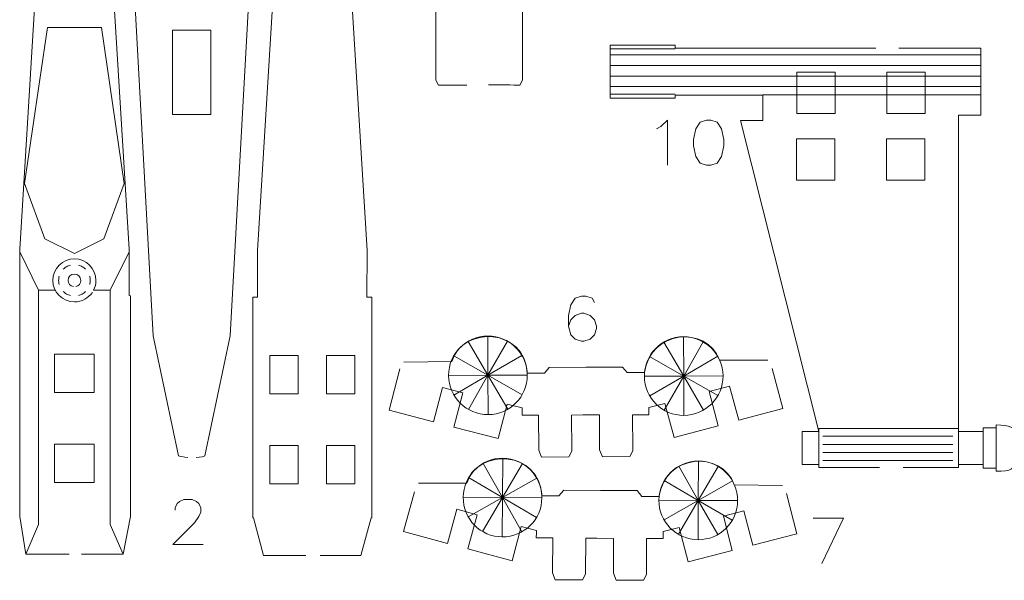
# Model space of a CAD drawing. Header units: inches. Extents: x -7 to 6.8, y -5.2 to 5.1.
# Tile 32 of 37: x -0.8 to 2.7, y -0.9 to 1.1. Entities that reach past the tile are written whole.
import ezdxf

# ---------------------------------------------------------------- set-up
doc = ezdxf.new("R2010")
doc.units = ezdxf.units.IN
doc.header["$MEASUREMENT"] = 0
doc.layers.add('Layer 1', color=7, linetype='Continuous')

msp = doc.modelspace()

# ---------------------------------------------------------------- linework, layer by layer
at = {"layer": 'Layer 1', "lineweight": 9}
for points, knots in [([(-0.1821, -0.4253), (-0.1958, -0.4249), (-0.2145, -0.4196), (-0.2145, -0.4196), (-0.2145, -0.4196), (-0.2145, -0.4196), (-0.3038, 0.0047), (-0.3038, 0.0047), (-0.3038, 0.0047), (-0.3038, 0.0047), (-0.4059, 1.8534), (-0.4059, 1.8534), (-0.4059, 1.8534), (-0.4059, 1.8534), (-0.4238, 2.0848), (-0.4238, 2.0848), (-0.4238, 2.0848), (-0.4238, 2.0848), (-0.4238, 2.8637), (-0.4238, 2.8637), (-0.4238, 2.8637), (-0.4238, 2.8637), (-0.3958, 2.9969), (-0.3958, 2.9969), (-0.3958, 2.9969), (-0.3958, 2.9969), (-0.2553, 2.9969), (-0.195, 2.9969)], [0, 0, 0, 0, 0.125, 0.125, 0.125, 0.125, 0.25, 0.25, 0.25, 0.25, 0.375, 0.375, 0.375, 0.375, 0.5, 0.5, 0.5, 0.5, 0.625, 0.625, 0.625, 0.625, 0.75, 0.75, 0.75, 0.75, 1, 1, 1, 1]), ([(-0.1398, 2.9969), (-0.0788, 2.9969), (0.0596, 2.9969), (0.0596, 2.9969), (0.0596, 2.9969), (0.0596, 2.9969), (0.0876, 2.8641), (0.0876, 2.8641), (0.0876, 2.8641), (0.0876, 2.8641), (0.0876, 2.0852), (0.0876, 2.0852), (0.0876, 2.0852), (0.0876, 2.0852), (0.0697, 1.8534), (0.0697, 1.8534), (0.0697, 1.8534), (0.0697, 1.8534), (-0.0324, 0.0047), (-0.0324, 0.0047), (-0.0324, 0.0047), (-0.0324, 0.0047), (-0.1217, -0.4196), (-0.1217, -0.4196), (-0.1217, -0.4196), (-0.1217, -0.4196), (-0.1387, -0.4259), (-0.1522, -0.4253)], [0, 0, 0, 0, 0.125, 0.125, 0.125, 0.125, 0.25, 0.25, 0.25, 0.25, 0.375, 0.375, 0.375, 0.375, 0.5, 0.5, 0.5, 0.5, 0.625, 0.625, 0.625, 0.625, 0.75, 0.75, 0.75, 0.75, 1, 1, 1, 1]), ([(-0.601, -0.766), (-0.6456, -0.766), (-0.7537, -0.766), (-0.7537, -0.766), (-0.7537, -0.766), (-0.7537, -0.766), (-0.7744, -0.6332), (-0.7744, -0.6332), (-0.7744, -0.6332), (-0.7744, -0.6332), (-0.7744, -0.6335), (-0.7744, -0.6335), (-0.7744, -0.6335), (-0.7744, -0.6335), (-0.7744, 0.1454), (-0.7744, 0.1454), (-0.7744, 0.1454), (-0.7744, 0.1454), (-0.7749, 0.1461), (-0.7749, 0.1461), (-0.7749, 0.1461), (-0.7749, 0.1461), (-0.7751, 0.3099), (-0.7751, 0.3099), (-0.7751, 0.3099), (-0.7751, 0.3099), (-0.6589, 2.2072), (-0.6589, 2.2072), (-0.6589, 2.2072), (-0.6589, 2.2072), (-0.6284, 2.3683), (-0.6284, 2.3683), (-0.6284, 2.3683), (-0.6284, 2.3683), (-0.6159, 2.3687), (-0.6039, 2.3691)], [0, 0, 0, 0, 0.1, 0.1, 0.1, 0.1, 0.2, 0.2, 0.2, 0.2, 0.3, 0.3, 0.3, 0.3, 0.4, 0.4, 0.4, 0.4, 0.5, 0.5, 0.5, 0.5, 0.6, 0.6, 0.6, 0.6, 0.7, 0.7, 0.7, 0.7, 0.8, 0.8, 0.8, 0.8, 1, 1, 1, 1]), ([(-0.5632, 2.3692), (-0.5504, 2.3688), (-0.5357, 2.3683), (-0.5357, 2.3683), (-0.5357, 2.3683), (-0.5357, 2.3683), (-0.5053, 2.2072), (-0.5053, 2.2072), (-0.5053, 2.2072), (-0.5053, 2.2072), (-0.3891, 0.3099), (-0.3891, 0.3099), (-0.3891, 0.3099), (-0.3891, 0.3099), (-0.3892, 0.1461), (-0.3892, 0.1461), (-0.3892, 0.1461), (-0.3892, 0.1461), (-0.3848, 0.1457), (-0.3848, 0.1457), (-0.3848, 0.1457), (-0.3848, 0.1457), (-0.3848, -0.6332), (-0.3848, -0.6332), (-0.3848, -0.6332), (-0.3848, -0.6332), (-0.3848, -0.6332), (-0.3848, -0.6332), (-0.3848, -0.6332), (-0.3848, -0.6332), (-0.4104, -0.766), (-0.4104, -0.766), (-0.4104, -0.766), (-0.4104, -0.766), (-0.5101, -0.766), (-0.5575, -0.766)], [0, 0, 0, 0, 0.1, 0.1, 0.1, 0.1, 0.2, 0.2, 0.2, 0.2, 0.3, 0.3, 0.3, 0.3, 0.4, 0.4, 0.4, 0.4, 0.5, 0.5, 0.5, 0.5, 0.6, 0.6, 0.6, 0.6, 0.7, 0.7, 0.7, 0.7, 0.8, 0.8, 0.8, 0.8, 1, 1, 1, 1]), ([(0.2336, -0.771), (0.1867, -0.771), (0.0852, -0.771), (0.0852, -0.771), (0.0852, -0.771), (0.0852, -0.771), (0.0496, -0.6382), (0.0496, -0.6382), (0.0496, -0.6382), (0.0496, -0.6382), (0.047, -0.6385), (0.047, -0.6385), (0.047, -0.6385), (0.047, -0.6385), (0.047, 0.1404), (0.047, 0.1404), (0.047, 0.1404), (0.047, 0.1404), (0.064, 0.1411), (0.064, 0.1411), (0.064, 0.1411), (0.064, 0.1411), (0.0638, 0.3049), (0.0638, 0.3049), (0.0638, 0.3049), (0.0638, 0.3049), (0.18, 2.2029), (0.18, 2.2029), (0.18, 2.2029), (0.18, 2.2029), (0.2105, 2.364), (0.2105, 2.364), (0.2105, 2.364), (0.2105, 2.364), (0.2238, 2.3645), (0.2362, 2.3648)], [0, 0, 0, 0, 0.1, 0.1, 0.1, 0.1, 0.2, 0.2, 0.2, 0.2, 0.3, 0.3, 0.3, 0.3, 0.4, 0.4, 0.4, 0.4, 0.5, 0.5, 0.5, 0.5, 0.6, 0.6, 0.6, 0.6, 0.7, 0.7, 0.7, 0.7, 0.8, 0.8, 0.8, 0.8, 1, 1, 1, 1]), ([(0.2779, 2.3648), (0.2902, 2.3644), (0.3032, 2.364), (0.3032, 2.364), (0.3032, 2.364), (0.3032, 2.364), (0.3337, 2.2029), (0.3337, 2.2029), (0.3337, 2.2029), (0.3337, 2.2029), (0.4499, 0.3049), (0.4499, 0.3049), (0.4499, 0.3049), (0.4499, 0.3049), (0.4497, 0.1411), (0.4497, 0.1411), (0.4497, 0.1411), (0.4497, 0.1411), (0.4667, 0.1404), (0.4667, 0.1404), (0.4667, 0.1404), (0.4667, 0.1404), (0.4667, -0.6385), (0.4667, -0.6385), (0.4667, -0.6385), (0.4667, -0.6385), (0.4642, -0.6382), (0.4642, -0.6382), (0.4642, -0.6382), (0.4642, -0.6382), (0.4285, -0.771), (0.4285, -0.771), (0.4285, -0.771), (0.4285, -0.771), (0.3339, -0.771), (0.2852, -0.771)], [0, 0, 0, 0, 0.1, 0.1, 0.1, 0.1, 0.2, 0.2, 0.2, 0.2, 0.3, 0.3, 0.3, 0.3, 0.4, 0.4, 0.4, 0.4, 0.5, 0.5, 0.5, 0.5, 0.6, 0.6, 0.6, 0.6, 0.7, 0.7, 0.7, 0.7, 0.8, 0.8, 0.8, 0.8, 1, 1, 1, 1]), ([(0.8024, 0.8894), (0.7478, 0.8894), (0.7024, 0.8894), (0.7024, 0.8894), (0.7024, 0.8894), (0.7024, 0.8894), (0.6924, 0.9063), (0.6924, 0.9063), (0.6924, 0.9063), (0.6924, 0.9063), (0.6924, 1.2474), (0.6924, 1.2474), (0.6924, 1.2474), (0.6924, 1.2474), (0.7024, 1.2644), (0.7024, 1.2644), (0.7024, 1.2644), (0.7024, 1.2644), (0.7492, 1.2644), (0.805, 1.2644)], [0, 0, 0, 0, 0.166667, 0.166667, 0.166667, 0.166667, 0.333333, 0.333333, 0.333333, 0.333333, 0.5, 0.5, 0.5, 0.5, 0.666667, 0.666667, 0.666667, 0.666667, 1, 1, 1, 1]), ([(0.8768, 1.2644), (0.9364, 1.2624), (0.9884, 1.2644), (0.9884, 1.2644), (0.9884, 1.2644), (0.9884, 1.2644), (0.9984, 1.2474), (0.9984, 1.2474), (0.9984, 1.2474), (0.9984, 1.2474), (0.9984, 0.9063), (0.9984, 0.9063), (0.9984, 0.9063), (0.9984, 0.9063), (0.9884, 0.8894), (0.9884, 0.8894), (0.9884, 0.8894), (0.9884, 0.8894), (0.9326, 0.8896), (0.8781, 0.8896)], [0, 0, 0, 0, 0.166667, 0.166667, 0.166667, 0.166667, 0.333333, 0.333333, 0.333333, 0.333333, 0.5, 0.5, 0.5, 0.5, 0.666667, 0.666667, 0.666667, 0.666667, 1, 1, 1, 1]), ([(-0.1006, 1.0832), (-0.1006, 1.0832), (-0.1006, 0.7852), (-0.1006, 0.7852), (-0.1006, 0.7852), (-0.1006, 0.7852), (-0.2356, 0.7852), (-0.2356, 0.7852), (-0.2356, 0.7852), (-0.2356, 0.7852), (-0.2356, 1.0832), (-0.2356, 1.0832), (-0.2356, 1.0832), (-0.2356, 1.0832), (-0.1006, 1.0832), (-0.1006, 1.0832)], [0, 0, 0, 0, 0.2, 0.2, 0.2, 0.2, 0.4, 0.4, 0.4, 0.4, 0.6, 0.6, 0.6, 0.6, 1, 1, 1, 1]), ([(2.2445, 1.0197), (2.0562, 1.0197), (1.8458, 1.0197), (1.8458, 1.0197), (1.8458, 1.0197), (1.8458, 1.0197), (1.5369, 1.0197), (1.5369, 1.0197), (1.5369, 1.0197), (1.5369, 1.0197), (1.5369, 1.0302), (1.5369, 1.0302), (1.5369, 1.0302), (1.5369, 1.0302), (1.3078, 1.0302), (1.3078, 1.0302), (1.3078, 1.0302), (1.3078, 1.0302), (1.3078, 0.8426), (1.3078, 0.8426), (1.3078, 0.8426), (1.3078, 0.8426), (1.5369, 0.8426), (1.5369, 0.8426), (1.5369, 0.8426), (1.5369, 0.8426), (1.5369, 0.8531), (1.5369, 0.8531), (1.5369, 0.8531), (1.5369, 0.8531), (1.8458, 0.8531), (1.8458, 0.8531), (1.8458, 0.8531), (1.8458, 0.8531), (1.8458, 0.7646), (1.8458, 0.7646), (1.8458, 0.7646), (1.8458, 0.7646), (1.7677, 0.7646), (1.7677, 0.7646), (1.7677, 0.7646), (1.7677, 0.7646), (2.0437, -0.3341), (2.0437, -0.3341), (2.0437, -0.3341), (2.0437, -0.3341), (1.9849, -0.3341), (1.9849, -0.3341), (1.9849, -0.3341), (1.9849, -0.3341), (1.9849, -0.4499), (1.9849, -0.4499), (1.9849, -0.4499), (1.9849, -0.4499), (2.0437, -0.4499), (2.0437, -0.4499), (2.0437, -0.4499), (2.0437, -0.4499), (2.0437, -0.461), (2.0437, -0.461), (2.0437, -0.461), (2.0437, -0.461), (2.0593, -0.461), (2.0593, -0.461), (2.0593, -0.461), (2.0593, -0.461), (2.1529, -0.461), (2.257, -0.461)], [0, 0, 0, 0, 0.055556, 0.055556, 0.055556, 0.055556, 0.111111, 0.111111, 0.111111, 0.111111, 0.166667, 0.166667, 0.166667, 0.166667, 0.222222, 0.222222, 0.222222, 0.222222, 0.277778, 0.277778, 0.277778, 0.277778, 0.333333, 0.333333, 0.333333, 0.333333, 0.388889, 0.388889, 0.388889, 0.388889, 0.444444, 0.444444, 0.444444, 0.444444, 0.5, 0.5, 0.5, 0.5, 0.555556, 0.555556, 0.555556, 0.555556, 0.611111, 0.611111, 0.611111, 0.611111, 0.666667, 0.666667, 0.666667, 0.666667, 0.722222, 0.722222, 0.722222, 0.722222, 0.777778, 0.777778, 0.777778, 0.777778, 0.833333, 0.833333, 0.833333, 0.833333, 0.888889, 0.888889, 0.888889, 0.888889, 1, 1, 1, 1]), ([(2.3404, -0.461), (2.4435, -0.461), (2.5355, -0.461), (2.5355, -0.461), (2.5355, -0.461), (2.5355, -0.461), (2.5355, -0.4499), (2.5355, -0.4499), (2.5355, -0.4499), (2.5355, -0.4499), (2.6225, -0.4499), (2.6225, -0.4499), (2.6225, -0.4499), (2.6225, -0.4499), (2.6225, -0.4633), (2.6225, -0.4633), (2.6225, -0.4633), (2.6225, -0.4633), (2.6691, -0.4633), (2.6691, -0.4633), (2.6691, -0.4633), (2.6691, -0.4633), (2.6691, -0.4734), (2.6691, -0.4734), (2.6691, -0.4734), (2.7207, -0.4734), (2.7371, -0.4684), (2.7415, -0.4272), (2.7415, -0.4272), (2.7415, -0.4272), (3.2323, -0.4272), (3.2323, -0.4272), (3.2323, -0.4272), (3.2323, -0.4272), (3.2323, -0.3542), (3.2323, -0.3542), (3.2323, -0.3542), (3.2323, -0.3542), (2.7409, -0.3542), (2.7409, -0.3542), (2.7409, -0.3542), (2.7353, -0.3154), (2.7169, -0.3106), (2.6691, -0.3106), (2.6691, -0.3106), (2.6691, -0.3106), (2.6691, -0.3207), (2.6691, -0.3207), (2.6691, -0.3207), (2.6691, -0.3207), (2.6225, -0.3207), (2.6225, -0.3207), (2.6225, -0.3207), (2.6225, -0.3207), (2.6225, -0.3341), (2.6225, -0.3341), (2.6225, -0.3341), (2.6225, -0.3341), (2.5355, -0.3341), (2.5355, -0.3341), (2.5355, -0.3341), (2.5355, -0.3341), (2.5355, -0.323), (2.5355, -0.323), (2.5355, -0.323), (2.5355, -0.323), (2.5355, 0.7828), (2.5355, 0.7828), (2.5355, 0.7828), (2.5355, 0.7828), (2.6151, 0.7828), (2.6151, 0.7828), (2.6151, 0.7828), (2.6151, 0.7828), (2.6151, 1.0197), (2.6151, 1.0197), (2.6151, 1.0197), (2.6151, 1.0197), (2.5355, 1.0197), (2.5355, 1.0197), (2.5355, 1.0197), (2.5355, 1.0197), (2.443, 1.0197), (2.3258, 1.0197)], [0, 0, 0, 0, 0.045455, 0.045455, 0.045455, 0.045455, 0.090909, 0.090909, 0.090909, 0.090909, 0.136364, 0.136364, 0.136364, 0.136364, 0.181818, 0.181818, 0.181818, 0.181818, 0.227273, 0.227273, 0.227273, 0.227273, 0.272727, 0.272727, 0.272727, 0.272727, 0.318182, 0.318182, 0.318182, 0.318182, 0.363636, 0.363636, 0.363636, 0.363636, 0.409091, 0.409091, 0.409091, 0.409091, 0.454545, 0.454545, 0.454545, 0.454545, 0.5, 0.5, 0.5, 0.5, 0.545455, 0.545455, 0.545455, 0.545455, 0.590909, 0.590909, 0.590909, 0.590909, 0.636364, 0.636364, 0.636364, 0.636364, 0.681818, 0.681818, 0.681818, 0.681818, 0.727273, 0.727273, 0.727273, 0.727273, 0.772727, 0.772727, 0.772727, 0.772727, 0.818182, 0.818182, 0.818182, 0.818182, 0.863636, 0.863636, 0.863636, 0.863636, 0.909091, 0.909091, 0.909091, 0.909091, 1, 1, 1, 1]), ([(1.9659, 0.9352), (1.9659, 0.9352), (2.1007, 0.9352), (2.1007, 0.9352), (2.1007, 0.9352), (2.1007, 0.9352), (2.1007, 0.7892), (2.1007, 0.7892), (2.1007, 0.7892), (2.1007, 0.7892), (1.9659, 0.7892), (1.9659, 0.7892), (1.9659, 0.7892), (1.9659, 0.7892), (1.9659, 0.9352), (1.9659, 0.9352)], [0, 0, 0, 0, 0.2, 0.2, 0.2, 0.2, 0.4, 0.4, 0.4, 0.4, 0.6, 0.6, 0.6, 0.6, 1, 1, 1, 1]), ([(2.2832, 0.9352), (2.2832, 0.9352), (2.418, 0.9352), (2.418, 0.9352), (2.418, 0.9352), (2.418, 0.9352), (2.418, 0.7892), (2.418, 0.7892), (2.418, 0.7892), (2.418, 0.7892), (2.2832, 0.7892), (2.2832, 0.7892), (2.2832, 0.7892), (2.2832, 0.7892), (2.2832, 0.9352), (2.2832, 0.9352)], [0, 0, 0, 0, 0.2, 0.2, 0.2, 0.2, 0.4, 0.4, 0.4, 0.4, 0.6, 0.6, 0.6, 0.6, 1, 1, 1, 1]), ([(1.9647, 0.6995), (1.9647, 0.6995), (2.0994, 0.6995), (2.0994, 0.6995), (2.0994, 0.6995), (2.0994, 0.6995), (2.0994, 0.5535), (2.0994, 0.5535), (2.0994, 0.5535), (2.0994, 0.5535), (1.9647, 0.5535), (1.9647, 0.5535), (1.9647, 0.5535), (1.9647, 0.5535), (1.9647, 0.6995), (1.9647, 0.6995)], [0, 0, 0, 0, 0.2, 0.2, 0.2, 0.2, 0.4, 0.4, 0.4, 0.4, 0.6, 0.6, 0.6, 0.6, 1, 1, 1, 1]), ([(2.282, 0.6995), (2.282, 0.6995), (2.4167, 0.6995), (2.4167, 0.6995), (2.4167, 0.6995), (2.4167, 0.6995), (2.4167, 0.5535), (2.4167, 0.5535), (2.4167, 0.5535), (2.4167, 0.5535), (2.282, 0.5535), (2.282, 0.5535), (2.282, 0.5535), (2.282, 0.5535), (2.282, 0.6995), (2.282, 0.6995)], [0, 0, 0, 0, 0.2, 0.2, 0.2, 0.2, 0.4, 0.4, 0.4, 0.4, 0.6, 0.6, 0.6, 0.6, 1, 1, 1, 1]), ([(1.8638, -0.0821), (1.8638, -0.0821), (1.6935, -0.0814), (1.6935, -0.0814), (1.6935, -0.0814), (1.6463, 0.0423), (1.4488, 0.0244), (1.4282, -0.1257), (1.4282, -0.1257), (1.4282, -0.1257), (1.368, -0.1258), (1.368, -0.1258), (1.368, -0.1258), (1.368, -0.1258), (1.3506, -0.1059), (1.3506, -0.1059), (1.3506, -0.1059), (1.3506, -0.1059), (1.2216, -0.1065), (1.2216, -0.1065), (1.2216, -0.1065), (1.2216, -0.1065), (1.0926, -0.1071), (1.0926, -0.1071), (1.0926, -0.1071), (1.0926, -0.1071), (1.0754, -0.1272), (1.0754, -0.1272), (1.0754, -0.1272), (1.0754, -0.1272), (1.015, -0.1277), (1.015, -0.1277), (1.015, -0.1277), (1.0063, 0.0322), (0.7891, 0.041), (0.7495, -0.0859), (0.7495, -0.0859), (0.7495, -0.0859), (0.5792, -0.0883), (0.5792, -0.0883)], [0, 0, 0, 0, 0.090909, 0.090909, 0.090909, 0.090909, 0.181818, 0.181818, 0.181818, 0.181818, 0.272727, 0.272727, 0.272727, 0.272727, 0.363636, 0.363636, 0.363636, 0.363636, 0.454545, 0.454545, 0.454545, 0.454545, 0.545455, 0.545455, 0.545455, 0.545455, 0.636364, 0.636364, 0.636364, 0.636364, 0.727273, 0.727273, 0.727273, 0.727273, 0.818182, 0.818182, 0.818182, 0.818182, 1, 1, 1, 1]), ([(-0.6521, -0.1958), (-0.6521, -0.1958), (-0.6521, -0.0608), (-0.6521, -0.0608), (-0.6521, -0.0608), (-0.6521, -0.0608), (-0.5121, -0.0608), (-0.5121, -0.0608), (-0.5121, -0.0608), (-0.5121, -0.0608), (-0.5121, -0.1958), (-0.5121, -0.1958), (-0.5121, -0.1958), (-0.5121, -0.1958), (-0.6521, -0.1958), (-0.6521, -0.1958)], [0, 0, 0, 0, 0.2, 0.2, 0.2, 0.2, 0.4, 0.4, 0.4, 0.4, 0.6, 0.6, 0.6, 0.6, 1, 1, 1, 1]), ([(0.207, -0.2008), (0.207, -0.2008), (0.207, -0.0658), (0.207, -0.0658), (0.207, -0.0658), (0.207, -0.0658), (0.107, -0.0658), (0.107, -0.0658), (0.107, -0.0658), (0.107, -0.0658), (0.107, -0.2008), (0.107, -0.2008), (0.107, -0.2008), (0.107, -0.2008), (0.207, -0.2008), (0.207, -0.2008)], [0, 0, 0, 0, 0.2, 0.2, 0.2, 0.2, 0.4, 0.4, 0.4, 0.4, 0.6, 0.6, 0.6, 0.6, 1, 1, 1, 1]), ([(0.4068, -0.2008), (0.4068, -0.2008), (0.4068, -0.0658), (0.4068, -0.0658), (0.4068, -0.0658), (0.4068, -0.0658), (0.3068, -0.0658), (0.3068, -0.0658), (0.3068, -0.0658), (0.3068, -0.0658), (0.3068, -0.2008), (0.3068, -0.2008), (0.3068, -0.2008), (0.3068, -0.2008), (0.4068, -0.2008), (0.4068, -0.2008)], [0, 0, 0, 0, 0.2, 0.2, 0.2, 0.2, 0.4, 0.4, 0.4, 0.4, 0.6, 0.6, 0.6, 0.6, 1, 1, 1, 1]), ([(0.5656, -0.1128), (0.5656, -0.1128), (0.5282, -0.2588), (0.5282, -0.2588), (0.5282, -0.2588), (0.5282, -0.2588), (0.6844, -0.2991), (0.6844, -0.2991), (0.6844, -0.2991), (0.6844, -0.2991), (0.7156, -0.1782), (0.7156, -0.1782), (0.7156, -0.1782), (0.7156, -0.1782), (0.7877, -0.1968), (0.7877, -0.1968), (0.7877, -0.1968), (0.7877, -0.1968), (0.7564, -0.3177), (0.7564, -0.3177), (0.7564, -0.3177), (0.7564, -0.3177), (0.9126, -0.358), (0.9126, -0.358), (0.9126, -0.358), (0.9126, -0.358), (0.9438, -0.2371), (0.9438, -0.2371), (0.9438, -0.2371), (0.9438, -0.2371), (0.9971, -0.2506), (0.9971, -0.2506), (0.9971, -0.2506), (0.9971, -0.2506), (0.9971, -0.259), (0.9971, -0.259), (0.9971, -0.259), (0.9971, -0.259), (0.9972, -0.2764), (0.9972, -0.2764), (0.9972, -0.2764), (0.9972, -0.2764), (1.055, -0.2761), (1.055, -0.2761), (1.055, -0.2761), (1.055, -0.2761), (1.0556, -0.3992), (1.0556, -0.3992), (1.0556, -0.3992), (1.0556, -0.3992), (1.0657, -0.4236), (1.0657, -0.4236), (1.0657, -0.4236), (1.0657, -0.4236), (1.1622, -0.4231), (1.1622, -0.4231), (1.1622, -0.4231), (1.1622, -0.4231), (1.1721, -0.4025), (1.1721, -0.4025), (1.1721, -0.4025), (1.1721, -0.4025), (1.1721, -0.3986), (1.1721, -0.3986), (1.1721, -0.3986), (1.1721, -0.3986), (1.1715, -0.2755), (1.1715, -0.2755), (1.1715, -0.2755), (1.1715, -0.2755), (1.2106, -0.2753), (1.2106, -0.2753), (1.2106, -0.2753), (1.2106, -0.2753), (1.2698, -0.275), (1.2698, -0.275), (1.2698, -0.275), (1.2698, -0.275), (1.2704, -0.3981), (1.2704, -0.3981), (1.2704, -0.3981), (1.2704, -0.3981), (1.2805, -0.4225), (1.2805, -0.4225), (1.2805, -0.4225), (1.2805, -0.4225), (1.377, -0.4221), (1.377, -0.4221), (1.377, -0.4221), (1.377, -0.4221), (1.3869, -0.4015), (1.3869, -0.4015), (1.3869, -0.4015), (1.3869, -0.4015), (1.3869, -0.3976), (1.3869, -0.3976), (1.3869, -0.3976), (1.3869, -0.3976), (1.3863, -0.2745), (1.3863, -0.2745), (1.3863, -0.2745), (1.3863, -0.2745), (1.4443, -0.2742), (1.4443, -0.2742), (1.4443, -0.2742), (1.4443, -0.2742), (1.444, -0.2568), (1.444, -0.2568), (1.444, -0.2568), (1.444, -0.2568), (1.4442, -0.2568), (1.4442, -0.2568), (1.4442, -0.2568), (1.4442, -0.2568), (1.4442, -0.2493), (1.4442, -0.2493), (1.4442, -0.2493), (1.4442, -0.2493), (1.5006, -0.2344), (1.5006, -0.2344), (1.5006, -0.2344), (1.5006, -0.2344), (1.5331, -0.3551), (1.5331, -0.3551), (1.5331, -0.3551), (1.5331, -0.3551), (1.6888, -0.3133), (1.6888, -0.3133), (1.6888, -0.3133), (1.6888, -0.3133), (1.6564, -0.1926), (1.6564, -0.1926), (1.6564, -0.1926), (1.6564, -0.1926), (1.7283, -0.1733), (1.7283, -0.1733), (1.7283, -0.1733), (1.7283, -0.1733), (1.7607, -0.294), (1.7607, -0.294), (1.7607, -0.294), (1.7607, -0.294), (1.9164, -0.2522), (1.9164, -0.2522), (1.9164, -0.2522), (1.9164, -0.2522), (1.8789, -0.1106), (1.8789, -0.1106)], [0, 0, 0, 0, 0.026316, 0.026316, 0.026316, 0.026316, 0.052632, 0.052632, 0.052632, 0.052632, 0.078947, 0.078947, 0.078947, 0.078947, 0.105263, 0.105263, 0.105263, 0.105263, 0.131579, 0.131579, 0.131579, 0.131579, 0.157895, 0.157895, 0.157895, 0.157895, 0.184211, 0.184211, 0.184211, 0.184211, 0.210526, 0.210526, 0.210526, 0.210526, 0.236842, 0.236842, 0.236842, 0.236842, 0.263158, 0.263158, 0.263158, 0.263158, 0.289474, 0.289474, 0.289474, 0.289474, 0.315789, 0.315789, 0.315789, 0.315789, 0.342105, 0.342105, 0.342105, 0.342105, 0.368421, 0.368421, 0.368421, 0.368421, 0.394737, 0.394737, 0.394737, 0.394737, 0.421053, 0.421053, 0.421053, 0.421053, 0.447368, 0.447368, 0.447368, 0.447368, 0.473684, 0.473684, 0.473684, 0.473684, 0.5, 0.5, 0.5, 0.5, 0.526316, 0.526316, 0.526316, 0.526316, 0.552632, 0.552632, 0.552632, 0.552632, 0.578947, 0.578947, 0.578947, 0.578947, 0.605263, 0.605263, 0.605263, 0.605263, 0.631579, 0.631579, 0.631579, 0.631579, 0.657895, 0.657895, 0.657895, 0.657895, 0.684211, 0.684211, 0.684211, 0.684211, 0.710526, 0.710526, 0.710526, 0.710526, 0.736842, 0.736842, 0.736842, 0.736842, 0.763158, 0.763158, 0.763158, 0.763158, 0.789474, 0.789474, 0.789474, 0.789474, 0.815789, 0.815789, 0.815789, 0.815789, 0.842105, 0.842105, 0.842105, 0.842105, 0.868421, 0.868421, 0.868421, 0.868421, 0.894737, 0.894737, 0.894737, 0.894737, 0.921053, 0.921053, 0.921053, 0.921053, 0.947368, 0.947368, 0.947368, 0.947368, 1, 1, 1, 1]), ([(-0.6521, -0.5135), (-0.6521, -0.5135), (-0.6521, -0.3785), (-0.6521, -0.3785), (-0.6521, -0.3785), (-0.6521, -0.3785), (-0.5121, -0.3785), (-0.5121, -0.3785), (-0.5121, -0.3785), (-0.5121, -0.3785), (-0.5121, -0.5135), (-0.5121, -0.5135), (-0.5121, -0.5135), (-0.5121, -0.5135), (-0.6521, -0.5135), (-0.6521, -0.5135)], [0, 0, 0, 0, 0.2, 0.2, 0.2, 0.2, 0.4, 0.4, 0.4, 0.4, 0.6, 0.6, 0.6, 0.6, 1, 1, 1, 1]), ([(0.207, -0.5185), (0.207, -0.5185), (0.207, -0.3835), (0.207, -0.3835), (0.207, -0.3835), (0.207, -0.3835), (0.107, -0.3835), (0.107, -0.3835), (0.107, -0.3835), (0.107, -0.3835), (0.107, -0.5185), (0.107, -0.5185), (0.107, -0.5185), (0.107, -0.5185), (0.207, -0.5185), (0.207, -0.5185)], [0, 0, 0, 0, 0.2, 0.2, 0.2, 0.2, 0.4, 0.4, 0.4, 0.4, 0.6, 0.6, 0.6, 0.6, 1, 1, 1, 1]), ([(0.4068, -0.5185), (0.4068, -0.5185), (0.4068, -0.3835), (0.4068, -0.3835), (0.4068, -0.3835), (0.4068, -0.3835), (0.3068, -0.3835), (0.3068, -0.3835), (0.3068, -0.3835), (0.3068, -0.3835), (0.3068, -0.5185), (0.3068, -0.5185), (0.3068, -0.5185), (0.3068, -0.5185), (0.4068, -0.5185), (0.4068, -0.5185)], [0, 0, 0, 0, 0.2, 0.2, 0.2, 0.2, 0.4, 0.4, 0.4, 0.4, 0.6, 0.6, 0.6, 0.6, 1, 1, 1, 1]), ([(1.9157, -0.5242), (1.9157, -0.5242), (1.7453, -0.5216), (1.7453, -0.5216), (1.7453, -0.5216), (1.6995, -0.3975), (1.5018, -0.4132), (1.4796, -0.5631), (1.4796, -0.5631), (1.4796, -0.5631), (1.4194, -0.5625), (1.4194, -0.5625), (1.4194, -0.5625), (1.4194, -0.5625), (1.4022, -0.5424), (1.4022, -0.5424), (1.4022, -0.5424), (1.4022, -0.5424), (1.2732, -0.5416), (1.2732, -0.5416), (1.2732, -0.5416), (1.2732, -0.5416), (1.1443, -0.5409), (1.1443, -0.5409), (1.1443, -0.5409), (1.1443, -0.5409), (1.1268, -0.5608), (1.1268, -0.5608), (1.1268, -0.5608), (1.1268, -0.5608), (1.0664, -0.5606), (1.0664, -0.5606), (1.0664, -0.5606), (1.0594, -0.4006), (0.8424, -0.3894), (0.8014, -0.5159), (0.8014, -0.5159), (0.8014, -0.5159), (0.6311, -0.5164), (0.6311, -0.5164)], [0, 0, 0, 0, 0.090909, 0.090909, 0.090909, 0.090909, 0.181818, 0.181818, 0.181818, 0.181818, 0.272727, 0.272727, 0.272727, 0.272727, 0.363636, 0.363636, 0.363636, 0.363636, 0.454545, 0.454545, 0.454545, 0.454545, 0.545455, 0.545455, 0.545455, 0.545455, 0.636364, 0.636364, 0.636364, 0.636364, 0.727273, 0.727273, 0.727273, 0.727273, 0.818182, 0.818182, 0.818182, 0.818182, 1, 1, 1, 1]), ([(0.6169, -0.546), (0.6169, -0.546), (0.5783, -0.6864), (0.5783, -0.6864), (0.5783, -0.6864), (0.5783, -0.6864), (0.734, -0.7284), (0.734, -0.7284), (0.734, -0.7284), (0.734, -0.7284), (0.7665, -0.6078), (0.7665, -0.6078), (0.7665, -0.6078), (0.7665, -0.6078), (0.8383, -0.6272), (0.8383, -0.6272), (0.8383, -0.6272), (0.8383, -0.6272), (0.8058, -0.7477), (0.8058, -0.7477), (0.8058, -0.7477), (0.8058, -0.7477), (0.9615, -0.7897), (0.9615, -0.7897), (0.9615, -0.7897), (0.9615, -0.7897), (0.9941, -0.6692), (0.9941, -0.6692), (0.9941, -0.6692), (0.9941, -0.6692), (1.0472, -0.6833), (1.0472, -0.6833), (1.0472, -0.6833), (1.0472, -0.6833), (1.0471, -0.6917), (1.0471, -0.6917), (1.0471, -0.6917), (1.0471, -0.6917), (1.047, -0.709), (1.047, -0.709), (1.047, -0.709), (1.047, -0.709), (1.1048, -0.7094), (1.1048, -0.7094), (1.1048, -0.7094), (1.1048, -0.7094), (1.104, -0.8325), (1.104, -0.8325), (1.104, -0.8325), (1.104, -0.8325), (1.1139, -0.857), (1.1139, -0.857), (1.1139, -0.857), (1.1139, -0.857), (1.2104, -0.8576), (1.2104, -0.8576), (1.2104, -0.8576), (1.2104, -0.8576), (1.2205, -0.8371), (1.2205, -0.8371), (1.2205, -0.8371), (1.2205, -0.8371), (1.2205, -0.8332), (1.2205, -0.8332), (1.2205, -0.8332), (1.2205, -0.8332), (1.2213, -0.7101), (1.2213, -0.7101), (1.2213, -0.7101), (1.2213, -0.7101), (1.2604, -0.7103), (1.2604, -0.7103), (1.2604, -0.7103), (1.2604, -0.7103), (1.3196, -0.7107), (1.3196, -0.7107), (1.3196, -0.7107), (1.3196, -0.7107), (1.3188, -0.8338), (1.3188, -0.8338), (1.3188, -0.8338), (1.3188, -0.8338), (1.3287, -0.8583), (1.3287, -0.8583), (1.3287, -0.8583), (1.3287, -0.8583), (1.4252, -0.8589), (1.4252, -0.8589), (1.4252, -0.8589), (1.4252, -0.8589), (1.4353, -0.8384), (1.4353, -0.8384), (1.4353, -0.8384), (1.4353, -0.8384), (1.4353, -0.8345), (1.4353, -0.8345), (1.4353, -0.8345), (1.4353, -0.8345), (1.4361, -0.7114), (1.4361, -0.7114), (1.4361, -0.7114), (1.4361, -0.7114), (1.4941, -0.7117), (1.4941, -0.7117), (1.4941, -0.7117), (1.4941, -0.7117), (1.494, -0.6944), (1.494, -0.6944), (1.494, -0.6944), (1.494, -0.6944), (1.4942, -0.6943), (1.4942, -0.6943), (1.4942, -0.6943), (1.4942, -0.6943), (1.4942, -0.6869), (1.4942, -0.6869), (1.4942, -0.6869), (1.4942, -0.6869), (1.5509, -0.6725), (1.5509, -0.6725), (1.5509, -0.6725), (1.5509, -0.6725), (1.582, -0.7936), (1.582, -0.7936), (1.582, -0.7936), (1.582, -0.7936), (1.7382, -0.7535), (1.7382, -0.7535), (1.7382, -0.7535), (1.7382, -0.7535), (1.7071, -0.6324), (1.7071, -0.6324), (1.7071, -0.6324), (1.7071, -0.6324), (1.7792, -0.6139), (1.7792, -0.6139), (1.7792, -0.6139), (1.7792, -0.6139), (1.8102, -0.735), (1.8102, -0.735), (1.8102, -0.735), (1.8102, -0.735), (1.9664, -0.6949), (1.9664, -0.6949), (1.9664, -0.6949), (1.9664, -0.6949), (1.9297, -0.5529), (1.9297, -0.5529)], [0, 0, 0, 0, 0.026316, 0.026316, 0.026316, 0.026316, 0.052632, 0.052632, 0.052632, 0.052632, 0.078947, 0.078947, 0.078947, 0.078947, 0.105263, 0.105263, 0.105263, 0.105263, 0.131579, 0.131579, 0.131579, 0.131579, 0.157895, 0.157895, 0.157895, 0.157895, 0.184211, 0.184211, 0.184211, 0.184211, 0.210526, 0.210526, 0.210526, 0.210526, 0.236842, 0.236842, 0.236842, 0.236842, 0.263158, 0.263158, 0.263158, 0.263158, 0.289474, 0.289474, 0.289474, 0.289474, 0.315789, 0.315789, 0.315789, 0.315789, 0.342105, 0.342105, 0.342105, 0.342105, 0.368421, 0.368421, 0.368421, 0.368421, 0.394737, 0.394737, 0.394737, 0.394737, 0.421053, 0.421053, 0.421053, 0.421053, 0.447368, 0.447368, 0.447368, 0.447368, 0.473684, 0.473684, 0.473684, 0.473684, 0.5, 0.5, 0.5, 0.5, 0.526316, 0.526316, 0.526316, 0.526316, 0.552632, 0.552632, 0.552632, 0.552632, 0.578947, 0.578947, 0.578947, 0.578947, 0.605263, 0.605263, 0.605263, 0.605263, 0.631579, 0.631579, 0.631579, 0.631579, 0.657895, 0.657895, 0.657895, 0.657895, 0.684211, 0.684211, 0.684211, 0.684211, 0.710526, 0.710526, 0.710526, 0.710526, 0.736842, 0.736842, 0.736842, 0.736842, 0.763158, 0.763158, 0.763158, 0.763158, 0.789474, 0.789474, 0.789474, 0.789474, 0.815789, 0.815789, 0.815789, 0.815789, 0.842105, 0.842105, 0.842105, 0.842105, 0.868421, 0.868421, 0.868421, 0.868421, 0.894737, 0.894737, 0.894737, 0.894737, 0.921053, 0.921053, 0.921053, 0.921053, 0.947368, 0.947368, 0.947368, 0.947368, 1, 1, 1, 1])]:
    msp.add_open_spline(points, degree=3, knots=knots, dxfattribs=at)
at = {"layer": 'Layer 1', "color": 1, "lineweight": 9}
msp.add_open_spline([(-0.6773, 1.0924), (-0.6773, 1.0924), (-0.4869, 1.0924), (-0.4869, 1.0924), (-0.4869, 1.0924), (-0.4869, 1.0924), (-0.4062, 0.5416), (-0.4062, 0.5416), (-0.4062, 0.5416), (-0.4062, 0.5416), (-0.4778, 0.3463), (-0.4778, 0.3463), (-0.4778, 0.3463), (-0.4778, 0.3463), (-0.5821, 0.2942), (-0.5821, 0.2942), (-0.5821, 0.2942), (-0.5821, 0.2942), (-0.6864, 0.3463), (-0.6864, 0.3463), (-0.6864, 0.3463), (-0.6864, 0.3463), (-0.758, 0.5416), (-0.758, 0.5416), (-0.758, 0.5416), (-0.758, 0.5416), (-0.6773, 1.0924), (-0.6773, 1.0924)], degree=3, knots=[0, 0, 0, 0, 0.125, 0.125, 0.125, 0.125, 0.25, 0.25, 0.25, 0.25, 0.375, 0.375, 0.375, 0.375, 0.5, 0.5, 0.5, 0.5, 0.625, 0.625, 0.625, 0.625, 0.75, 0.75, 0.75, 0.75, 1, 1, 1, 1], dxfattribs=at)
at = {"layer": 'Layer 1', "color": 5, "lineweight": 9}
for points in [[(1.5369, 1.0171), (1.5369, 1.0171), (1.3078, 1.0171), (1.3078, 1.0171)], [(2.6151, 0.9957), (2.6151, 0.9957), (1.3078, 0.9957), (1.3078, 0.9957)], [(2.6151, 0.9583), (2.6151, 0.9583), (1.3078, 0.9583), (1.3078, 0.9583)], [(2.6151, 0.921), (2.6151, 0.921), (1.3078, 0.921), (1.3078, 0.921)], [(2.6151, 0.8837), (2.6151, 0.8837), (1.3078, 0.8837), (1.3078, 0.8837)], [(1.5369, 0.8577), (1.5369, 0.8577), (1.3078, 0.8577), (1.3078, 0.8577)], [(1.8458, 0.8551), (1.8458, 0.8551), (2.6151, 0.8551), (2.6151, 0.8551)], [(0.8764, -0.1353), (0.8764, -0.1353), (0.8758, 0.0035), (0.8758, 0.0035)], [(1.5669, -0.1379), (1.5669, -0.1379), (1.5663, 0.0009), (1.5663, 0.0009)], [(0.8764, -0.1353), (0.8764, -0.1353), (0.8065, -0.0154), (0.8065, -0.0154)], [(0.8764, -0.1353), (0.8764, -0.1353), (0.9453, -0.0147), (0.9453, -0.0147)], [(1.5669, -0.1379), (1.5669, -0.1379), (1.497, -0.0181), (1.497, -0.0181)], [(1.5669, -0.1379), (1.5669, -0.1379), (1.6357, -0.0174), (1.6357, -0.0174)], [(0.8764, -0.1353), (0.8764, -0.1353), (0.7559, -0.0664), (0.7559, -0.0664)], [(0.8764, -0.1353), (0.8764, -0.1353), (0.9963, -0.0653), (0.9963, -0.0653)], [(1.5669, -0.1379), (1.5669, -0.1379), (1.4464, -0.0691), (1.4464, -0.0691)], [(1.5669, -0.1379), (1.5669, -0.1379), (1.6868, -0.0679), (1.6868, -0.0679)], [(0.8764, -0.1353), (0.8764, -0.1353), (0.7377, -0.1359), (0.7377, -0.1359)], [(0.8764, -0.1353), (0.8764, -0.1353), (0.7566, -0.2052), (0.7566, -0.2052)], [(0.8764, -0.1353), (0.8764, -0.1353), (0.8076, -0.2558), (0.8076, -0.2558)], [(0.8764, -0.1353), (0.8764, -0.1353), (1.0152, -0.1346), (1.0152, -0.1346)], [(0.8764, -0.1353), (0.8764, -0.1353), (0.997, -0.2041), (0.997, -0.2041)], [(0.8764, -0.1353), (0.8764, -0.1353), (0.9464, -0.2551), (0.9464, -0.2551)], [(0.8764, -0.1353), (0.8764, -0.1353), (0.8771, -0.274), (0.8771, -0.274)], [(1.5669, -0.1379), (1.5669, -0.1379), (1.4282, -0.1386), (1.4282, -0.1386)], [(1.5669, -0.1379), (1.5669, -0.1379), (1.4471, -0.2079), (1.4471, -0.2079)], [(1.5669, -0.1379), (1.5669, -0.1379), (1.4981, -0.2584), (1.4981, -0.2584)], [(1.5669, -0.1379), (1.5669, -0.1379), (1.7057, -0.1372), (1.7057, -0.1372)], [(1.5669, -0.1379), (1.5669, -0.1379), (1.5676, -0.2767), (1.5676, -0.2767)], [(1.5669, -0.1379), (1.5669, -0.1379), (1.6369, -0.2578), (1.6369, -0.2578)], [(1.5669, -0.1379), (1.5669, -0.1379), (1.6875, -0.2067), (1.6875, -0.2067)], [(2.5355, -0.4499), (2.5355, -0.4499), (2.5355, -0.3341), (2.5355, -0.3341)], [(2.6225, -0.4499), (2.6225, -0.4499), (2.6225, -0.3341), (2.6225, -0.3341)], [(2.6691, -0.4633), (2.6691, -0.4633), (2.6691, -0.3207), (2.6691, -0.3207)], [(2.0578, -0.3504), (2.0578, -0.3504), (2.5161, -0.3504), (2.5161, -0.3504)], [(2.0578, -0.3791), (2.0578, -0.3791), (2.5161, -0.3791), (2.5161, -0.3791)], [(2.0578, -0.4077), (2.0578, -0.4077), (2.5161, -0.4077), (2.5161, -0.4077)], [(0.9278, -0.5666), (0.9278, -0.5666), (0.8591, -0.446), (0.8591, -0.446)], [(0.9278, -0.5666), (0.9278, -0.5666), (0.9286, -0.4278), (0.9286, -0.4278)], [(0.9278, -0.5666), (0.9278, -0.5666), (0.9979, -0.4469), (0.9979, -0.4469)], [(1.6182, -0.5768), (1.6182, -0.5768), (1.619, -0.438), (1.619, -0.438)], [(2.0578, -0.4364), (2.0578, -0.4364), (2.5161, -0.4364), (2.5161, -0.4364)], [(1.6182, -0.5768), (1.6182, -0.5768), (1.5495, -0.4562), (1.5495, -0.4562)], [(1.6182, -0.5768), (1.6182, -0.5768), (1.6883, -0.457), (1.6883, -0.457)], [(0.9278, -0.5666), (0.9278, -0.5666), (0.808, -0.4965), (0.808, -0.4965)], [(0.9278, -0.5666), (0.9278, -0.5666), (1.0484, -0.498), (1.0484, -0.498)], [(1.6182, -0.5768), (1.6182, -0.5768), (1.4984, -0.5067), (1.4984, -0.5067)], [(1.6182, -0.5768), (1.6182, -0.5768), (1.7388, -0.5081), (1.7388, -0.5081)], [(0.9278, -0.5666), (0.9278, -0.5666), (0.789, -0.5658), (0.789, -0.5658)], [(0.9278, -0.5666), (0.9278, -0.5666), (0.8072, -0.6353), (0.8072, -0.6353)], [(0.9278, -0.5666), (0.9278, -0.5666), (0.8577, -0.6864), (0.8577, -0.6864)], [(0.9278, -0.5666), (0.9278, -0.5666), (0.9269, -0.7054), (0.9269, -0.7054)], [(0.9278, -0.5666), (0.9278, -0.5666), (1.0666, -0.5675), (1.0666, -0.5675)], [(0.9278, -0.5666), (0.9278, -0.5666), (1.0476, -0.6367), (1.0476, -0.6367)], [(0.9278, -0.5666), (0.9278, -0.5666), (0.9964, -0.6872), (0.9964, -0.6872)], [(1.6182, -0.5768), (1.6182, -0.5768), (1.4794, -0.5759), (1.4794, -0.5759)], [(1.6182, -0.5768), (1.6182, -0.5768), (1.4976, -0.6454), (1.4976, -0.6454)], [(1.6182, -0.5768), (1.6182, -0.5768), (1.5481, -0.6965), (1.5481, -0.6965)], [(1.6182, -0.5768), (1.6182, -0.5768), (1.6174, -0.7156), (1.6174, -0.7156)], [(1.6182, -0.5768), (1.6182, -0.5768), (1.6869, -0.6974), (1.6869, -0.6974)], [(1.6182, -0.5768), (1.6182, -0.5768), (1.738, -0.6469), (1.738, -0.6469)], [(1.6182, -0.5768), (1.6182, -0.5768), (1.757, -0.5776), (1.757, -0.5776)]]:
    msp.add_open_spline(points, degree=3, dxfattribs=at)
for points, knots in [([(1.4713, 0.7353), (1.4713, 0.7353), (1.4865, 0.7429), (1.4865, 0.7429), (1.4865, 0.7429), (1.4865, 0.7429), (1.5092, 0.7656), (1.5092, 0.7656), (1.5092, 0.7656), (1.5092, 0.7656), (1.5092, 0.6062), (1.5092, 0.6062)], [0, 0, 0, 0, 0.25, 0.25, 0.25, 0.25, 0.5, 0.5, 0.5, 0.5, 1, 1, 1, 1]), ([(1.6474, 0.7656), (1.6474, 0.7656), (1.6246, 0.758), (1.6246, 0.758), (1.6246, 0.758), (1.6246, 0.758), (1.6094, 0.7353), (1.6094, 0.7353), (1.6094, 0.7353), (1.6094, 0.7353), (1.6019, 0.6973), (1.6019, 0.6973), (1.6019, 0.6973), (1.6019, 0.6973), (1.6019, 0.6745), (1.6019, 0.6745), (1.6019, 0.6745), (1.6019, 0.6745), (1.6094, 0.6366), (1.6094, 0.6366), (1.6094, 0.6366), (1.6094, 0.6366), (1.6246, 0.6138), (1.6246, 0.6138), (1.6246, 0.6138), (1.6246, 0.6138), (1.6474, 0.6062), (1.6474, 0.6062), (1.6474, 0.6062), (1.6474, 0.6062), (1.6626, 0.6062), (1.6626, 0.6062), (1.6626, 0.6062), (1.6626, 0.6062), (1.6854, 0.6138), (1.6854, 0.6138), (1.6854, 0.6138), (1.6854, 0.6138), (1.7005, 0.6366), (1.7005, 0.6366), (1.7005, 0.6366), (1.7005, 0.6366), (1.7081, 0.6745), (1.7081, 0.6745), (1.7081, 0.6745), (1.7081, 0.6745), (1.7081, 0.6973), (1.7081, 0.6973), (1.7081, 0.6973), (1.7081, 0.6973), (1.7005, 0.7353), (1.7005, 0.7353), (1.7005, 0.7353), (1.7005, 0.7353), (1.6854, 0.758), (1.6854, 0.758), (1.6854, 0.758), (1.6854, 0.758), (1.6626, 0.7656), (1.6626, 0.7656), (1.6626, 0.7656), (1.6626, 0.7656), (1.6474, 0.7656), (1.6474, 0.7656)], [0, 0, 0, 0, 0.058824, 0.058824, 0.058824, 0.058824, 0.117647, 0.117647, 0.117647, 0.117647, 0.176471, 0.176471, 0.176471, 0.176471, 0.235294, 0.235294, 0.235294, 0.235294, 0.294118, 0.294118, 0.294118, 0.294118, 0.352941, 0.352941, 0.352941, 0.352941, 0.411765, 0.411765, 0.411765, 0.411765, 0.470588, 0.470588, 0.470588, 0.470588, 0.529412, 0.529412, 0.529412, 0.529412, 0.588235, 0.588235, 0.588235, 0.588235, 0.647059, 0.647059, 0.647059, 0.647059, 0.705882, 0.705882, 0.705882, 0.705882, 0.764706, 0.764706, 0.764706, 0.764706, 0.823529, 0.823529, 0.823529, 0.823529, 0.882353, 0.882353, 0.882353, 0.882353, 1, 1, 1, 1]), ([(-0.6498, 0.1651), (-0.6498, 0.1651), (-0.7085, 0.1651), (-0.7085, 0.1651), (-0.7085, 0.1651), (-0.7085, 0.1651), (-0.7751, 0.3001), (-0.7751, 0.3001)], [0, 0, 0, 0, 0.333333, 0.333333, 0.333333, 0.333333, 1, 1, 1, 1]), ([(-0.5144, 0.1651), (-0.5144, 0.1651), (-0.4556, 0.1651), (-0.4556, 0.1651), (-0.4556, 0.1651), (-0.4556, 0.1651), (-0.3891, 0.3001), (-0.3891, 0.3001)], [0, 0, 0, 0, 0.333333, 0.333333, 0.333333, 0.333333, 1, 1, 1, 1]), ([(-0.5189, 0.1575), (-0.5325, 0.1372), (-0.5558, 0.1238), (-0.5821, 0.1238), (-0.5821, 0.1238), (-0.6241, 0.1238), (-0.6581, 0.1578), (-0.6581, 0.1998), (-0.6581, 0.1998), (-0.6581, 0.2418), (-0.6241, 0.2758), (-0.5821, 0.2758), (-0.5821, 0.2758), (-0.5401, 0.2758), (-0.5061, 0.2418), (-0.5061, 0.1998), (-0.5061, 0.1998), (-0.5061, 0.1873), (-0.5091, 0.1755), (-0.5144, 0.1651)], [0, 0, 0, 0, 0.166667, 0.166667, 0.166667, 0.166667, 0.333333, 0.333333, 0.333333, 0.333333, 0.5, 0.5, 0.5, 0.5, 0.666667, 0.666667, 0.666667, 0.666667, 1, 1, 1, 1]), ([(-0.5965, 0.2535), (-0.6011, 0.2523), (-0.6056, 0.2504), (-0.6099, 0.248), (-0.6099, 0.248), (-0.6142, 0.2455), (-0.6181, 0.2425), (-0.6214, 0.2391)], [0, 0, 0, 0, 0.333333, 0.333333, 0.333333, 0.333333, 1, 1, 1, 1]), ([(-0.5427, 0.2391), (-0.5461, 0.2425), (-0.55, 0.2455), (-0.5543, 0.248), (-0.5543, 0.248), (-0.5586, 0.2504), (-0.5631, 0.2523), (-0.5677, 0.2535)], [0, 0, 0, 0, 0.333333, 0.333333, 0.333333, 0.333333, 1, 1, 1, 1]), ([(-0.6358, 0.2142), (-0.637, 0.2096), (-0.6377, 0.2048), (-0.6377, 0.1998), (-0.6377, 0.1998), (-0.6377, 0.1948), (-0.637, 0.19), (-0.6358, 0.1854)], [0, 0, 0, 0, 0.333333, 0.333333, 0.333333, 0.333333, 1, 1, 1, 1]), ([(-0.5858, 0.1777), (-0.5964, 0.1794), (-0.6045, 0.1887), (-0.6045, 0.1998), (-0.6045, 0.1998), (-0.6045, 0.2122), (-0.5945, 0.2222), (-0.5821, 0.2222), (-0.5821, 0.2222), (-0.5697, 0.2222), (-0.5597, 0.2122), (-0.5597, 0.1998), (-0.5597, 0.1998), (-0.5597, 0.1892), (-0.5671, 0.1803), (-0.577, 0.178)], [0, 0, 0, 0, 0.2, 0.2, 0.2, 0.2, 0.4, 0.4, 0.4, 0.4, 0.6, 0.6, 0.6, 0.6, 1, 1, 1, 1]), ([(-0.5283, 0.1854), (-0.5271, 0.19), (-0.5265, 0.1948), (-0.5265, 0.1998), (-0.5265, 0.1998), (-0.5265, 0.2048), (-0.5271, 0.2096), (-0.5283, 0.2142)], [0, 0, 0, 0, 0.333333, 0.333333, 0.333333, 0.333333, 1, 1, 1, 1]), ([(-0.7085, 0.1651), (-0.7085, 0.1651), (-0.7085, -0.6621), (-0.7085, -0.6621), (-0.7085, -0.6621), (-0.7085, -0.6621), (-0.7537, -0.766), (-0.7537, -0.766)], [0, 0, 0, 0, 0.333333, 0.333333, 0.333333, 0.333333, 1, 1, 1, 1]), ([(-0.6214, 0.1604), (-0.6181, 0.1571), (-0.6142, 0.1541), (-0.6099, 0.1516), (-0.6099, 0.1516), (-0.6056, 0.1491), (-0.6011, 0.1473), (-0.5965, 0.1461)], [0, 0, 0, 0, 0.333333, 0.333333, 0.333333, 0.333333, 1, 1, 1, 1]), ([(-0.5677, 0.1461), (-0.5631, 0.1473), (-0.5586, 0.1491), (-0.5543, 0.1516), (-0.5543, 0.1516), (-0.55, 0.1541), (-0.5461, 0.1571), (-0.5427, 0.1604)], [0, 0, 0, 0, 0.333333, 0.333333, 0.333333, 0.333333, 1, 1, 1, 1]), ([(-0.4556, 0.1651), (-0.4556, 0.1651), (-0.4556, -0.6621), (-0.4556, -0.6621), (-0.4556, -0.6621), (-0.4556, -0.6621), (-0.4104, -0.766), (-0.4104, -0.766)], [0, 0, 0, 0, 0.333333, 0.333333, 0.333333, 0.333333, 1, 1, 1, 1]), ([(1.252, 0.1216), (1.252, 0.1216), (1.2444, 0.1367), (1.2444, 0.1367), (1.2444, 0.1367), (1.2444, 0.1367), (1.2217, 0.1443), (1.2217, 0.1443), (1.2217, 0.1443), (1.2217, 0.1443), (1.2065, 0.1443), (1.2065, 0.1443), (1.2065, 0.1443), (1.2065, 0.1443), (1.1837, 0.1367), (1.1837, 0.1367), (1.1837, 0.1367), (1.1837, 0.1367), (1.1685, 0.114), (1.1685, 0.114), (1.1685, 0.114), (1.1685, 0.114), (1.1609, 0.076), (1.1609, 0.076), (1.1609, 0.076), (1.1609, 0.076), (1.1609, 0.0381), (1.1609, 0.0381), (1.1609, 0.0381), (1.1609, 0.0381), (1.1685, 0.0077), (1.1685, 0.0077), (1.1685, 0.0077), (1.1685, 0.0077), (1.1837, -0.0075), (1.1837, -0.0075), (1.1837, -0.0075), (1.1837, -0.0075), (1.2065, -0.0151), (1.2065, -0.0151), (1.2065, -0.0151), (1.2065, -0.0151), (1.2141, -0.0151), (1.2141, -0.0151), (1.2141, -0.0151), (1.2141, -0.0151), (1.2368, -0.0075), (1.2368, -0.0075), (1.2368, -0.0075), (1.2368, -0.0075), (1.252, 0.0077), (1.252, 0.0077), (1.252, 0.0077), (1.252, 0.0077), (1.2596, 0.0305), (1.2596, 0.0305), (1.2596, 0.0305), (1.2596, 0.0305), (1.2596, 0.0381), (1.2596, 0.0381), (1.2596, 0.0381), (1.2596, 0.0381), (1.252, 0.0608), (1.252, 0.0608), (1.252, 0.0608), (1.252, 0.0608), (1.2368, 0.076), (1.2368, 0.076), (1.2368, 0.076), (1.2368, 0.076), (1.2141, 0.0836), (1.2141, 0.0836), (1.2141, 0.0836), (1.2141, 0.0836), (1.2065, 0.0836), (1.2065, 0.0836), (1.2065, 0.0836), (1.2065, 0.0836), (1.1837, 0.076), (1.1837, 0.076), (1.1837, 0.076), (1.1837, 0.076), (1.1685, 0.0608), (1.1685, 0.0608), (1.1685, 0.0608), (1.1685, 0.0608), (1.1609, 0.0381), (1.1609, 0.0381)], [0, 0, 0, 0, 0.043478, 0.043478, 0.043478, 0.043478, 0.086957, 0.086957, 0.086957, 0.086957, 0.130435, 0.130435, 0.130435, 0.130435, 0.173913, 0.173913, 0.173913, 0.173913, 0.217391, 0.217391, 0.217391, 0.217391, 0.26087, 0.26087, 0.26087, 0.26087, 0.304348, 0.304348, 0.304348, 0.304348, 0.347826, 0.347826, 0.347826, 0.347826, 0.391304, 0.391304, 0.391304, 0.391304, 0.434783, 0.434783, 0.434783, 0.434783, 0.478261, 0.478261, 0.478261, 0.478261, 0.521739, 0.521739, 0.521739, 0.521739, 0.565217, 0.565217, 0.565217, 0.565217, 0.608696, 0.608696, 0.608696, 0.608696, 0.652174, 0.652174, 0.652174, 0.652174, 0.695652, 0.695652, 0.695652, 0.695652, 0.73913, 0.73913, 0.73913, 0.73913, 0.782609, 0.782609, 0.782609, 0.782609, 0.826087, 0.826087, 0.826087, 0.826087, 0.869565, 0.869565, 0.869565, 0.869565, 0.913043, 0.913043, 0.913043, 0.913043, 1, 1, 1, 1]), ([(0.8771, -0.274), (0.9538, -0.2737), (1.0156, -0.2112), (1.0152, -0.1346), (1.0152, -0.1346), (1.0149, -0.0579), (0.9524, 0.0039), (0.8758, 0.0035), (0.8758, 0.0035), (0.7991, 0.0032), (0.7373, -0.0593), (0.7377, -0.1359), (0.7377, -0.1359), (0.738, -0.2126), (0.8005, -0.2744), (0.8771, -0.274)], [0, 0, 0, 0, 0.2, 0.2, 0.2, 0.2, 0.4, 0.4, 0.4, 0.4, 0.6, 0.6, 0.6, 0.6, 1, 1, 1, 1]), ([(1.5676, -0.2767), (1.491, -0.2771), (1.4285, -0.2152), (1.4281, -0.1386), (1.4281, -0.1386), (1.4278, -0.0619), (1.4896, 0.0005), (1.5663, 0.0009), (1.5663, 0.0009), (1.6429, 0.0013), (1.7054, -0.0606), (1.7057, -0.1372), (1.7057, -0.1372), (1.7061, -0.2139), (1.6443, -0.2763), (1.5676, -0.2767)], [0, 0, 0, 0, 0.2, 0.2, 0.2, 0.2, 0.4, 0.4, 0.4, 0.4, 0.6, 0.6, 0.6, 0.6, 1, 1, 1, 1]), ([(2.5355, -0.323), (2.5355, -0.323), (2.0437, -0.323), (2.0437, -0.323), (2.0437, -0.323), (2.0437, -0.323), (2.0437, -0.4499), (2.0437, -0.4499)], [0, 0, 0, 0, 0.333333, 0.333333, 0.333333, 0.333333, 1, 1, 1, 1]), ([(0.9269, -0.7054), (1.0036, -0.7059), (1.0661, -0.6441), (1.0666, -0.5675), (1.0666, -0.5675), (1.067, -0.4908), (1.0053, -0.4283), (0.9286, -0.4278), (0.9286, -0.4278), (0.852, -0.4274), (0.7895, -0.4891), (0.789, -0.5658), (0.789, -0.5658), (0.7885, -0.6424), (0.8503, -0.705), (0.9269, -0.7054)], [0, 0, 0, 0, 0.2, 0.2, 0.2, 0.2, 0.4, 0.4, 0.4, 0.4, 0.6, 0.6, 0.6, 0.6, 1, 1, 1, 1]), ([(1.6174, -0.7156), (1.5407, -0.7151), (1.4789, -0.6526), (1.4794, -0.5759), (1.4794, -0.5759), (1.4799, -0.4993), (1.5424, -0.4375), (1.619, -0.438), (1.619, -0.438), (1.6957, -0.4384), (1.7574, -0.501), (1.757, -0.5776), (1.757, -0.5776), (1.7565, -0.6543), (1.694, -0.716), (1.6174, -0.7156)], [0, 0, 0, 0, 0.2, 0.2, 0.2, 0.2, 0.4, 0.4, 0.4, 0.4, 0.6, 0.6, 0.6, 0.6, 1, 1, 1, 1]), ([(-0.227, -0.6109), (-0.227, -0.6109), (-0.227, -0.6033), (-0.227, -0.6033), (-0.227, -0.6033), (-0.227, -0.6033), (-0.2194, -0.5882), (-0.2194, -0.5882), (-0.2194, -0.5882), (-0.2194, -0.5882), (-0.2119, -0.5806), (-0.2119, -0.5806), (-0.2119, -0.5806), (-0.2119, -0.5806), (-0.1967, -0.573), (-0.1967, -0.573), (-0.1967, -0.573), (-0.1967, -0.573), (-0.1663, -0.573), (-0.1663, -0.573), (-0.1663, -0.573), (-0.1663, -0.573), (-0.1511, -0.5806), (-0.1511, -0.5806), (-0.1511, -0.5806), (-0.1511, -0.5806), (-0.1435, -0.5882), (-0.1435, -0.5882), (-0.1435, -0.5882), (-0.1435, -0.5882), (-0.1359, -0.6033), (-0.1359, -0.6033), (-0.1359, -0.6033), (-0.1359, -0.6033), (-0.1359, -0.6185), (-0.1359, -0.6185), (-0.1359, -0.6185), (-0.1359, -0.6185), (-0.1435, -0.6337), (-0.1435, -0.6337), (-0.1435, -0.6337), (-0.1435, -0.6337), (-0.1587, -0.6565), (-0.1587, -0.6565), (-0.1587, -0.6565), (-0.1587, -0.6565), (-0.2346, -0.7324), (-0.2346, -0.7324), (-0.2346, -0.7324), (-0.2346, -0.7324), (-0.1283, -0.7324), (-0.1283, -0.7324)], [0, 0, 0, 0, 0.071429, 0.071429, 0.071429, 0.071429, 0.142857, 0.142857, 0.142857, 0.142857, 0.214286, 0.214286, 0.214286, 0.214286, 0.285714, 0.285714, 0.285714, 0.285714, 0.357143, 0.357143, 0.357143, 0.357143, 0.428571, 0.428571, 0.428571, 0.428571, 0.5, 0.5, 0.5, 0.5, 0.571429, 0.571429, 0.571429, 0.571429, 0.642857, 0.642857, 0.642857, 0.642857, 0.714286, 0.714286, 0.714286, 0.714286, 0.785714, 0.785714, 0.785714, 0.785714, 0.857143, 0.857143, 0.857143, 0.857143, 1, 1, 1, 1]), ([(2.0237, -0.6396), (2.0237, -0.6396), (2.13, -0.6396), (2.13, -0.6396), (2.13, -0.6396), (2.13, -0.6396), (2.0541, -0.7991), (2.0541, -0.7991)], [0, 0, 0, 0, 0.333333, 0.333333, 0.333333, 0.333333, 1, 1, 1, 1])]:
    msp.add_open_spline(points, degree=3, knots=knots, dxfattribs=at)

doc.saveas('drawing.dxf')
